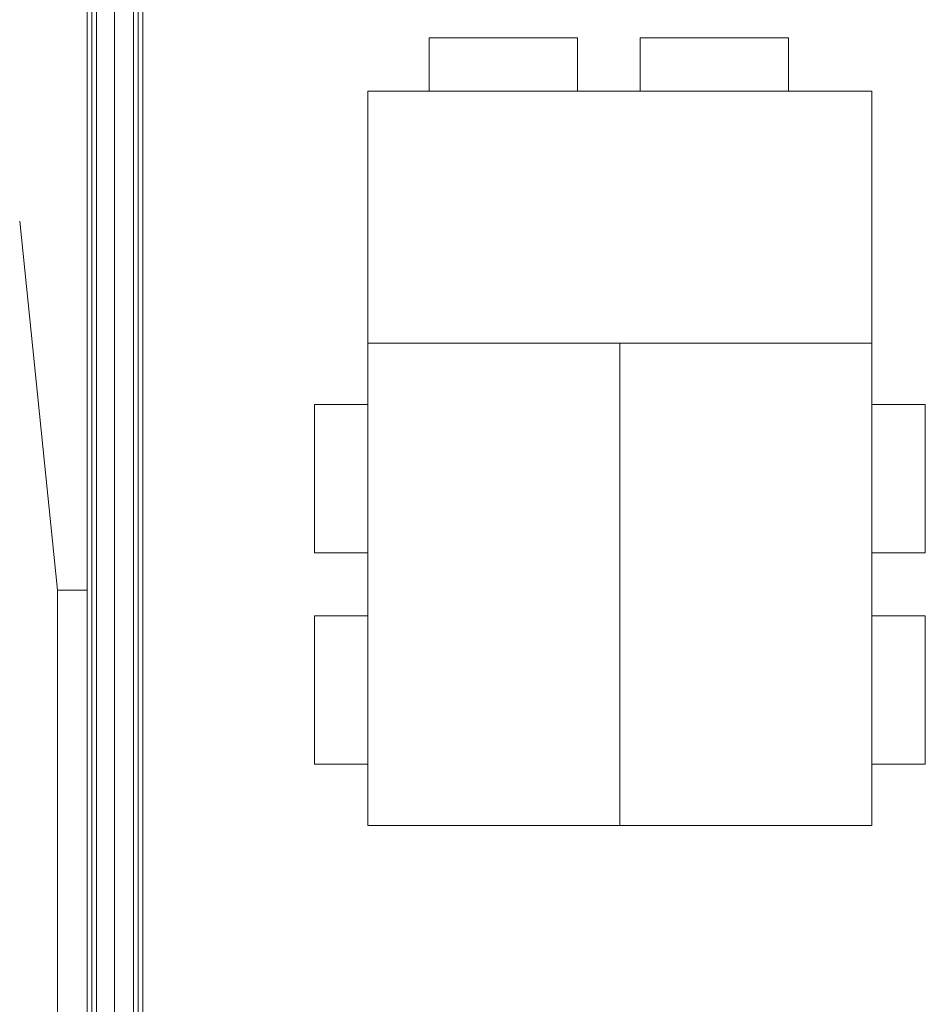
# Model space of a CAD drawing. Extents: x -620 to 3480, y 62 to 1102.
# Tile 86 of 256: x -327 to -278, y 906 to 959. Entities that reach past the tile are written whole.
import ezdxf
from ezdxf.lldxf.tags import DXFTag

# ---------------------------------------------------------------- set-up
doc = ezdxf.new("R2010")
doc.units = 0
doc.layers.get('0').update_dxf_attribs({"lineweight": 13})
for name, color, linetype, lineweight, true_color in [('00 -Bauelemente -Dämmung innen', 7, 'Continuous', 9, 0xff7fe6), ('00 -Bauelemente -Gipskarton', 7, 'Continuous', 9, 0xff7fe6), ('30 -34 Innenwände- 2 nichttragend', 7, 'Continuous', 18, 0xff7fe6), ('60- 61 allgemeine Ausstattung- 1 Möbel', 7, 'Continuous', 9, 0x00cccc)]:
    doc.layers.add(name, color=color, linetype=linetype, lineweight=lineweight, true_color=true_color)
doc.layers.add('70 -71 Achsen- 1 Gebäudeachsen', color=7, linetype='STRICHPUNKT2-A06G9SLK8I', lineweight=18)
tags = doc.linetypes.add('STRICHPUNKT2-A06G9SLK8I', pattern=[12.7, 6.35, -3.175, 0, -3.175]).pattern_tags.tags
tags[10:11] = [DXFTag(74, 4), DXFTag(75, 0), DXFTag(340, '0'), DXFTag(46, 0.0), DXFTag(50, 0.0), DXFTag(44, 0.0), DXFTag(45, 0.0)]
tags[8:9] = [DXFTag(74, 4), DXFTag(75, 0), DXFTag(340, '0'), DXFTag(46, 0.0), DXFTag(50, 0.0), DXFTag(44, 0.0), DXFTag(45, 0.0)]
tags[6:7] = [DXFTag(74, 4), DXFTag(75, 0), DXFTag(340, '0'), DXFTag(46, 0.0), DXFTag(50, 0.0), DXFTag(44, 0.0), DXFTag(45, 0.0)]
tags[4:5] = [DXFTag(74, 4), DXFTag(75, 0), DXFTag(340, '0'), DXFTag(46, 0.0), DXFTag(50, 0.0), DXFTag(44, 0.0), DXFTag(45, 0.0)]

# ---------------------------------------------------------------- blocks, each defined once
blk = doc.blocks.new('Referenz-A06G9SLM8I')
at = {"layer": '00 -Bauelemente -Dämmung innen', "color": 0, "linetype": 'Continuous', "lineweight": -2, "ltscale": 0.13}
for p, q in [((-323.004, 829.904), (-323.004, 986.904)), ((-321.004, 829.904), (-321.004, 986.904))]:
    blk.add_line(p, q, dxfattribs=at)
at = {"layer": '00 -Bauelemente -Gipskarton', "color": 0, "linetype": 'Continuous', "lineweight": -2, "ltscale": 0.13}
for p, q in [((-323.504, 829.904), (-323.504, 986.904)), ((-323.254, 829.904), (-323.254, 986.904)), ((-323.004, 829.904), (-323.004, 986.904)), ((-321.004, 829.904), (-321.004, 986.904)), ((-320.754, 829.904), (-320.754, 986.904)), ((-320.504, 829.904), (-320.504, 986.904))]:
    blk.add_line(p, q, dxfattribs=at)
at = {"layer": '30 -34 Innenwände- 2 nichttragend', "color": 0, "linetype": 'Continuous', "lineweight": -2, "ltscale": 0.13}
for p, q in [((-323.504, 829.904), (-323.504, 986.904)), ((-320.504, 829.904), (-320.504, 986.904))]:
    blk.add_line(p, q, dxfattribs=at)
at = {"layer": '60- 61 allgemeine Ausstattung- 1 Möbel', "color": 0, "linetype": 'Continuous', "lineweight": -2, "ltscale": 0.13}
for p, q in [((-305.052, 955.314), (-305.052, 958.195)), ((-305.052, 958.195), (-297.052, 958.195)), ((-297.052, 958.195), (-297.052, 955.314)), ((-293.662, 955.314), (-293.662, 958.195)), ((-293.662, 958.195), (-285.662, 958.195)), ((-285.662, 958.195), (-285.662, 955.314)), ((-308.357, 941.714), (-308.357, 955.314)), ((-308.357, 955.314), (-281.157, 955.314)), ((-297.052, 955.314), (-305.052, 955.314)), ((-285.662, 955.314), (-293.662, 955.314)), ((-281.157, 955.314), (-281.157, 941.714)), ((-325.104, 928.404), (-327.154, 948.299)), ((-281.157, 941.714), (-308.357, 941.714)), ((-308.357, 915.714), (-308.357, 941.714)), ((-308.357, 941.714), (-294.757, 941.714)), ((-294.757, 915.714), (-294.757, 941.714)), ((-294.757, 941.714), (-281.157, 941.714)), ((-294.757, 941.714), (-294.757, 915.714)), ((-281.157, 941.714), (-281.157, 915.714)), ((-311.238, 938.409), (-308.357, 938.409)), ((-311.238, 930.409), (-311.238, 938.409)), ((-308.357, 938.409), (-308.357, 930.409)), ((-281.157, 930.409), (-281.157, 938.409)), ((-281.157, 938.409), (-278.276, 938.409)), ((-278.276, 938.409), (-278.276, 930.409)), ((-308.357, 930.409), (-311.238, 930.409)), ((-278.276, 930.409), (-281.157, 930.409)), ((-325.104, 928.404), (-323.504, 928.404)), ((-325.104, 888.404), (-325.104, 928.404)), ((-323.504, 928.404), (-323.504, 888.404)), ((-311.238, 927.019), (-308.357, 927.019)), ((-311.238, 919.019), (-311.238, 927.019)), ((-308.357, 927.019), (-308.357, 919.019)), ((-281.157, 919.019), (-281.157, 927.019)), ((-281.157, 927.019), (-278.276, 927.019)), ((-278.276, 927.019), (-278.276, 919.019)), ((-308.357, 919.019), (-311.238, 919.019)), ((-278.276, 919.019), (-281.157, 919.019)), ((-294.757, 915.714), (-308.357, 915.714)), ((-281.157, 915.714), (-294.757, 915.714))]:
    blk.add_line(p, q, dxfattribs=at)
at = {"layer": '70 -71 Achsen- 1 Gebäudeachsen', "color": 0, "linetype": 'STRICHPUNKT2-A06G9SLK8I', "lineweight": -2, "ltscale": 0.13}
blk.add_line((-322.033, 1075.824), (-322.033, 76.384), dxfattribs=at)

msp = doc.modelspace()

# ---------------------------------------------------------------- block references
at = {"color": 8, "lineweight": 13, "ltscale": 0.13, "true_color": 0x808080}
msp.add_blockref('Referenz-A06G9SLM8I', (0, 0), dxfattribs=at)

doc.saveas('drawing.dxf')
